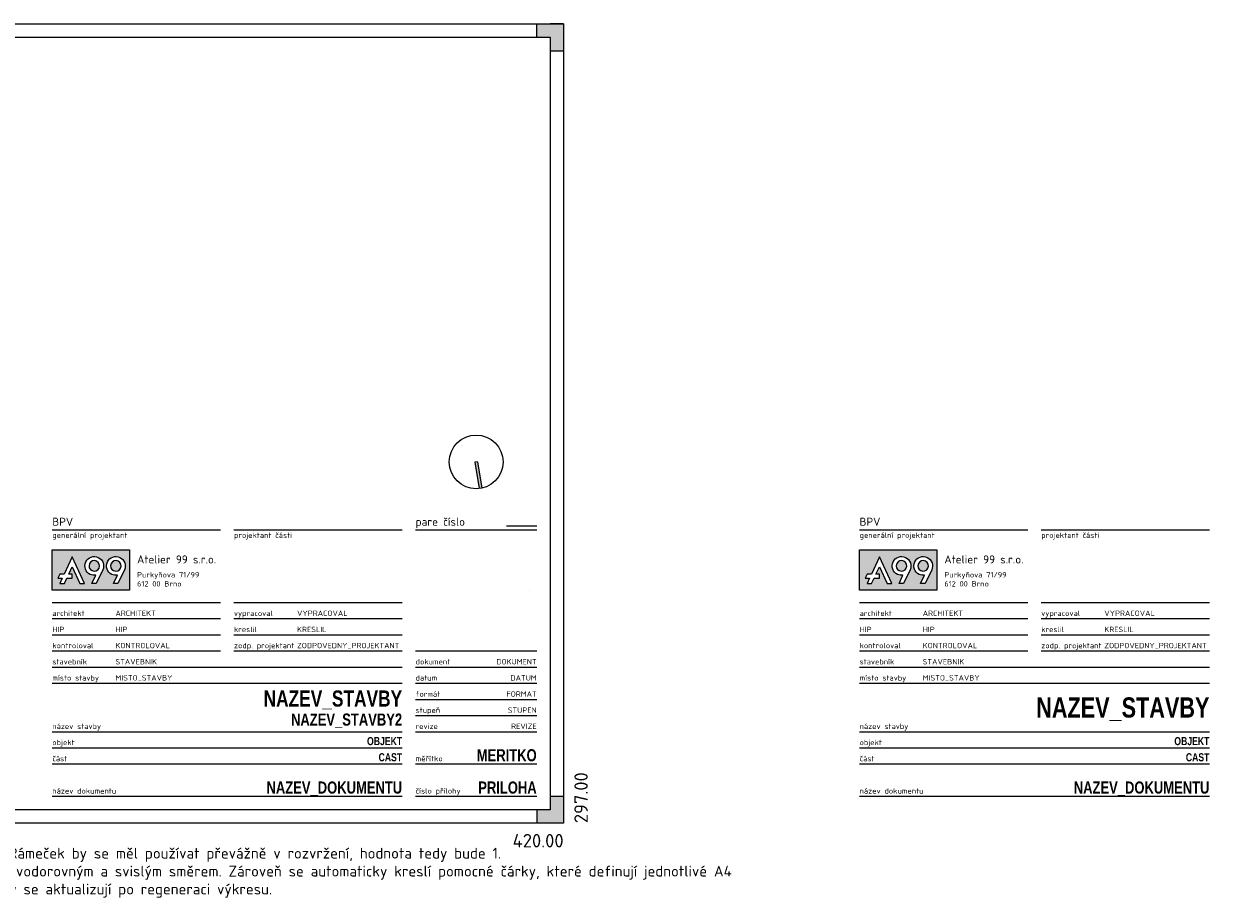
# Model space of a CAD drawing. Header units: millimetres. Extents: x -725694 to 4766210, y -2984614 to 2187451.
# Tile 242 of 256: x -300323 to -278168, y 184652 to 200895. Entities that reach past the tile are written whole.
import ezdxf
from ezdxf import colors
from ezdxf.entities.mleader import LeaderData, LeaderLine
from ezdxf.enums import TextEntityAlignment as Align
from ezdxf.math import Vec2, Vec3

# ---------------------------------------------------------------- set-up
doc = ezdxf.new("R2010")
doc.units = ezdxf.units.MM
doc.linetypes.add('DOT', pattern=[6.35, 0, -6.35])
for name, color, linetype, lineweight in [('A99_N_leg-ram', 7, 'Continuous', 9), ('A99_N_leg-text', 7, 'Continuous', 9), ('A99_N_txt-popis-50', 7, 'Continuous', 9)]:
    doc.layers.add(name, color=color, linetype=linetype, lineweight=lineweight)
doc.styles.add('A99_nadpis', font='impact.ttf')
doc.styles.add('A99_popis', font='isocpeur.ttf')

# ---------------------------------------------------------------- blocks, each defined once
blk = doc.blocks.new('*U62')
h = blk.add_hatch(color=0)
h.dxf.hatch_style = 1
h.paths.add_polyline_path([(-420, 287), (-415, 287), (-415, 292), (-410, 292), (-410, 297), (-420, 297)])
h = blk.add_hatch(color=0)
h.dxf.hatch_style = 1
h.paths.add_polyline_path([(0, 287), (-5, 287), (-5, 292), (-10, 292), (-10, 297), (0, 297)])
h = blk.add_hatch(color=0)
h.dxf.hatch_style = 1
h.paths.add_polyline_path([(-420, 10), (-415, 10), (-415, 5), (-410, 5), (-410, 0), (-420, 0)])
h = blk.add_hatch(color=0)
h.dxf.hatch_style = 1
h.paths.add_polyline_path([(0, 0), (0, 10), (-5, 10), (-5, 5), (-10, 5), (-10, 0)])
at = {"color": 0}
for p, q in [((-415, 297), (-420, 297)), ((-420, 0), (-420, 297)), ((-420, 297), (0, 297)), ((-420, 292), (-420, 297)), ((-410, 292), (-410, 297)), ((-210, 292), (-210, 297)), ((-10, 292), (-10, 297)), ((0, 297), (-5, 297)), ((0, 297), (0, 0)), ((-415, 5), (-415, 292)), ((-415, 292), (-5, 292)), ((-5, 292), (-5, 5)), ((-415, 287), (-420, 287)), ((-5, 287), (0, 287)), ((-415, 10), (-420, 10)), ((-5, 10), (0, 10)), ((-420, 0), (-420, 5)), ((-5, 5), (-415, 5)), ((-410, 5), (-410, 0)), ((-210, 0), (-210, 5)), ((-10, 5), (-10, 0)), ((0, 0), (-420, 0))]:
    blk.add_line(p, q, dxfattribs=at)
at = {"layer": 'Defpoints', "color": 0, "insert": (4, 0), "char_height": 5, "attachment_point": 1, "rotation": 90, "style": 'A99_popis'}
blk.add_mtext('297.00', dxfattribs=at)
at = {"layer": 'Defpoints', "color": 0, "insert": (0, -4), "char_height": 5, "attachment_point": 3, "style": 'A99_popis'}
blk.add_mtext('420.00', dxfattribs=at)
blk = doc.blocks.new('A99_severka')
h = blk.add_hatch(color=0)
h.dxf.hatch_style = 1
h.paths.add_polyline_path([(-0.5, 0), (0.5, 0), (0.5, 9.99, 0.025016), (-0.5, 9.99)])
at = {"color": 0}
for p, q in [((-0.5, 0), (-0.5, 9.99)), ((0.5, 0), (0.5, 9.99)), ((-0.5, 0), (0.5, 0))]:
    blk.add_line(p, q, dxfattribs=at)
blk.add_circle((0, 0), 10, dxfattribs=at)
blk = doc.blocks.new('A99_logo')
at = {"layer": 'A99_N_leg-text'}
h = blk.add_hatch(color=7, dxfattribs=at)
h.dxf.hatch_style = 1
edge = h.paths.add_edge_path(flags=0)
edge.add_spline(control_points=[(26.71, 12.6), (27.42, 14.1), (26.77, 15.89), (25.27, 16.6)], knot_values=[3, 3, 3, 3, 4, 4, 4, 4], degree=3, periodic=0)
edge.add_spline(control_points=[(25.27, 16.6), (23.77, 17.31), (21.98, 16.67), (21.27, 15.16)], knot_values=[2, 2, 2, 2, 3, 3, 3, 3], degree=3, periodic=0)
edge.add_spline(control_points=[(21.27, 15.16), (20.56, 13.66), (21.2, 11.87), (22.71, 11.16)], knot_values=[1, 1, 1, 1, 2, 2, 2, 2], degree=3, periodic=0)
edge.add_spline(control_points=[(22.71, 11.16), (24.21, 10.45), (26, 11.1), (26.71, 12.6)], knot_values=[0, 0, 0, 0, 1, 1, 1, 1], degree=3, periodic=0)
h.paths.add_polyline_path([(0, 23.03), (0, 0), (44.14, 0), (44.14, 23.03)])
edge = h.paths.add_edge_path(flags=16)
edge.add_spline(control_points=[(38.64, 18.73), (35.96, 20), (32.77, 18.85), (31.5, 16.17), (30.24, 13.49), (31.38, 10.29), (34.06, 9.03), (35.07, 8.55), (36.15, 8.42), (37.18, 8.58), (37.18, 8.58), (34.91, 3.78), (34.91, 3.78), (34.91, 3.78), (37.52, 3.78), (37.52, 3.78), (37.52, 3.78), (41.21, 11.59), (41.21, 11.59), (42.47, 14.27), (41.32, 17.47), (38.64, 18.73)], knot_values=[0, 0, 0, 0, 1, 1, 1, 2, 2, 2, 3, 3, 3, 4, 4, 4, 5, 5, 5, 6, 6, 6, 7, 7, 7, 7], degree=3, periodic=0)
edge = h.paths.add_edge_path(flags=16)
edge.add_spline(control_points=[(26.28, 18.73), (23.6, 20), (20.4, 18.85), (19.14, 16.17), (17.87, 13.49), (19.02, 10.29), (21.7, 9.03), (22.71, 8.55), (23.79, 8.42), (24.81, 8.58), (24.81, 8.58), (22.55, 3.78), (22.55, 3.78), (22.55, 3.78), (25.16, 3.78), (25.16, 3.78), (25.16, 3.78), (28.84, 11.59), (28.84, 11.59), (30.11, 14.27), (28.96, 17.47), (26.28, 18.73)], knot_values=[0, 0, 0, 0, 1, 1, 1, 2, 2, 2, 3, 3, 3, 4, 4, 4, 5, 5, 5, 6, 6, 6, 7, 7, 7, 7], degree=3, periodic=0)
h.paths.add_polyline_path([(6.76, 9.18), (4.32, 9.18), (3.21, 6.83), (5.68, 6.83), (4.28, 3.78), (6.88, 3.78), (8.27, 6.83), (11.34, 6.83), (11.34, 9.18), (9.35, 9.18), (11.31, 13.44), (15.74, 3.78), (18.34, 3.78), (11.31, 19.1)], flags=16)
h = blk.add_hatch(color=7, dxfattribs=at)
h.dxf.hatch_style = 1
edge = h.paths.add_edge_path()
edge.add_spline(control_points=[(26.71, 12.6), (27.42, 14.1), (26.77, 15.89), (25.27, 16.6)], knot_values=[3, 3, 3, 3, 4, 4, 4, 4], degree=3, periodic=0)
edge.add_spline(control_points=[(25.27, 16.6), (23.77, 17.31), (21.98, 16.67), (21.27, 15.16)], knot_values=[2, 2, 2, 2, 3, 3, 3, 3], degree=3, periodic=0)
edge.add_spline(control_points=[(21.27, 15.16), (20.56, 13.66), (21.2, 11.87), (22.71, 11.16)], knot_values=[1, 1, 1, 1, 2, 2, 2, 2], degree=3, periodic=0)
edge.add_spline(control_points=[(22.71, 11.16), (24.21, 10.45), (26, 11.1), (26.71, 12.6)], knot_values=[0, 0, 0, 0, 1, 1, 1, 1], degree=3, periodic=0)
edge = h.paths.add_edge_path()
edge.add_spline(control_points=[(39.07, 12.6), (39.78, 14.1), (39.14, 15.89), (37.64, 16.6)], knot_values=[3, 3, 3, 3, 4, 4, 4, 4], degree=3, periodic=0)
edge.add_spline(control_points=[(37.64, 16.6), (36.14, 17.31), (34.34, 16.67), (33.63, 15.16)], knot_values=[2, 2, 2, 2, 3, 3, 3, 3], degree=3, periodic=0)
edge.add_spline(control_points=[(33.63, 15.16), (32.92, 13.66), (33.57, 11.87), (35.07, 11.16)], knot_values=[1, 1, 1, 1, 2, 2, 2, 2], degree=3, periodic=0)
edge.add_spline(control_points=[(35.07, 11.16), (36.57, 10.45), (38.36, 11.1), (39.07, 12.6)], knot_values=[0, 0, 0, 0, 1, 1, 1, 1], degree=3, periodic=0)
at = {"layer": 'A99_N_leg-text', "lineweight": 0}
for points in [[(44.14, 0), (0, 0), (0, 23.03), (44.14, 23.03), (44.14, 0)], [(6.76, 9.18), (4.32, 9.18), (3.21, 6.83), (5.68, 6.83), (4.28, 3.78), (6.88, 3.78), (8.27, 6.83), (11.34, 6.83), (11.34, 9.18), (9.35, 9.18), (11.31, 13.44), (15.74, 3.78), (18.34, 3.78), (11.31, 19.1), (6.76, 9.18)]]:
    blk.add_lwpolyline(points, dxfattribs=at)
for points, knots in [([(26.28, 18.73), (23.6, 20), (20.4, 18.85), (19.14, 16.17), (17.87, 13.49), (19.02, 10.29), (21.7, 9.03), (22.71, 8.55), (23.79, 8.42), (24.81, 8.58), (24.81, 8.58), (22.55, 3.78), (22.55, 3.78), (22.55, 3.78), (25.16, 3.78), (25.16, 3.78), (25.16, 3.78), (28.84, 11.59), (28.84, 11.59), (30.11, 14.27), (28.96, 17.47), (26.28, 18.73)], [0, 0, 0, 0, 1, 1, 1, 2, 2, 2, 3, 3, 3, 4, 4, 4, 5, 5, 5, 6, 6, 6, 7, 7, 7, 7]), ([(26.71, 12.6), (26, 11.1), (24.21, 10.45), (22.71, 11.16), (21.2, 11.87), (20.56, 13.66), (21.27, 15.16), (21.98, 16.67), (23.77, 17.31), (25.27, 16.6), (26.77, 15.89), (27.42, 14.1), (26.71, 12.6)], [0, 0, 0, 0, 1, 1, 1, 2, 2, 2, 3, 3, 3, 4, 4, 4, 4]), ([(38.64, 18.73), (35.96, 20), (32.77, 18.85), (31.5, 16.17), (30.24, 13.49), (31.38, 10.29), (34.06, 9.03), (35.07, 8.55), (36.15, 8.42), (37.18, 8.58), (37.18, 8.58), (34.91, 3.78), (34.91, 3.78), (34.91, 3.78), (37.52, 3.78), (37.52, 3.78), (37.52, 3.78), (41.21, 11.59), (41.21, 11.59), (42.47, 14.27), (41.32, 17.47), (38.64, 18.73)], [0, 0, 0, 0, 1, 1, 1, 2, 2, 2, 3, 3, 3, 4, 4, 4, 5, 5, 5, 6, 6, 6, 7, 7, 7, 7]), ([(39.07, 12.6), (38.36, 11.1), (36.57, 10.45), (35.07, 11.16), (33.57, 11.87), (32.92, 13.66), (33.63, 15.16), (34.34, 16.67), (36.14, 17.31), (37.64, 16.6), (39.14, 15.89), (39.78, 14.1), (39.07, 12.6)], [0, 0, 0, 0, 1, 1, 1, 2, 2, 2, 3, 3, 3, 4, 4, 4, 4])]:
    blk.add_open_spline(points, degree=3, knots=knots, dxfattribs=at)

msp = doc.modelspace()

# ---------------------------------------------------------------- linework, layer by layer
at = {"color": 0}
for p, q in [((-299793.7, 191494.7), (-296668.7, 191494.7)), ((-296418.7, 191494.7), (-293293.7, 191494.7)), ((-293043.7, 191494.7), (-290793.7, 191494.7)), ((-291356.2, 191569.7), (-290793.7, 191569.7)), ((-284793.7, 191494.7), (-281668.7, 191494.7)), ((-281418.7, 191494.7), (-278293.7, 191494.7)), ((-299793.7, 190144.7), (-296668.7, 190144.7)), ((-296418.7, 190144.7), (-293293.7, 190144.7)), ((-284793.7, 190144.7), (-281668.7, 190144.7)), ((-281418.7, 190144.7), (-278293.7, 190144.7)), ((-299793.7, 189844.7), (-296668.7, 189844.7)), ((-296418.7, 189844.7), (-293293.7, 189844.7)), ((-284793.7, 189844.7), (-281668.7, 189844.7)), ((-281418.7, 189844.7), (-278293.7, 189844.7)), ((-299793.7, 189544.7), (-296668.7, 189544.7)), ((-296418.7, 189544.7), (-293293.7, 189544.7)), ((-284793.7, 189544.7), (-281668.7, 189544.7)), ((-281418.7, 189544.7), (-278293.7, 189544.7)), ((-299793.7, 189244.7), (-296668.7, 189244.7)), ((-296418.7, 189244.7), (-293293.7, 189244.7)), ((-293043.7, 189244.7), (-290793.7, 189244.7)), ((-284793.7, 189244.7), (-281668.7, 189244.7)), ((-281418.7, 189244.7), (-278293.7, 189244.7)), ((-299793.7, 188944.7), (-293293.7, 188944.7)), ((-293043.7, 188944.7), (-290793.7, 188944.7)), ((-284793.7, 188944.7), (-278293.7, 188944.7)), ((-299793.7, 188644.7), (-293293.7, 188644.7)), ((-293043.7, 188644.7), (-290793.7, 188644.7)), ((-284793.7, 188644.7), (-278293.7, 188644.7)), ((-293043.7, 188344.7), (-290793.7, 188344.7)), ((-293043.7, 188044.7), (-290793.7, 188044.7)), ((-299793.7, 187744.7), (-293293.7, 187744.7)), ((-293043.7, 187744.7), (-290793.7, 187744.7)), ((-284793.7, 187744.7), (-278293.7, 187744.7)), ((-299793.7, 187444.7), (-293293.7, 187444.7)), ((-284793.7, 187444.7), (-278293.7, 187444.7)), ((-299793.7, 187144.7), (-293293.7, 187144.7)), ((-293043.7, 187144.7), (-290793.7, 187144.7)), ((-284793.7, 187144.7), (-278293.7, 187144.7)), ((-299793.7, 186544.7), (-293293.7, 186544.7)), ((-299793.7, 186544.7), (-293293.7, 186544.7)), ((-293043.7, 186544.7), (-290793.7, 186544.7)), ((-284793.7, 186544.7), (-278293.7, 186544.7)), ((-284793.7, 186544.7), (-278293.7, 186544.7))]:
    msp.add_line(p, q, dxfattribs=at)
at = {"color": 0, "linetype": 'DOT', "ltscale": 1000}
msp.add_circle((-291918.7, 190369.7), 1000, dxfattribs=at)

# ---------------------------------------------------------------- block references
at = {"layer": 'A99_N_leg-ram', "ltscale": 0.1, "xscale": 50, "yscale": 50, "zscale": 50}
msp.add_blockref('*U62', (-290293.7, 186044.7), dxfattribs=at)
at = {"layer": 'A99_N_leg-ram', "xscale": 50, "yscale": 50, "zscale": 50, "rotation": 189.504085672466}
msp.add_blockref('A99_severka', (-291918.7, 192756.3), dxfattribs=at)
at = {"layer": 'A99_N_leg-text', "color": 0, "xscale": 32.5, "yscale": 32.5, "zscale": 32.5}
for p in [(-299793.7, 190373.5), (-284793.7, 190373.5)]:
    msp.add_blockref('A99_logo', p, dxfattribs=at)

# ---------------------------------------------------------------- texts
at = {"color": 0, "style": 'A99_popis'}
for s, height, p in [('pare číslo', 150, (-293043.7, 191569.7)), ('architekt', 100, (-299793.7, 189894.7)), ('vypracoval', 100, (-296418.7, 189894.7)), ('architekt', 100, (-284793.7, 189894.7)), ('vypracoval', 100, (-281418.7, 189894.7)), ('HIP', 100, (-299793.7, 189594.7)), ('kreslil', 100, (-296418.7, 189594.7)), ('HIP', 100, (-284793.7, 189594.7)), ('kreslil', 100, (-281418.7, 189594.7)), ('kontroloval', 100, (-299793.7, 189294.7)), ('zodp. projektant', 100, (-296418.7, 189294.7)), ('kontroloval', 100, (-284793.7, 189294.7)), ('zodp. projektant', 100, (-281418.7, 189294.7)), ('stavebník', 100, (-299793.7, 188994.7)), ('dokument', 100, (-293043.7, 188994.7)), ('stavebník', 100, (-284793.7, 188994.7)), ('místo stavby', 100, (-299793.7, 188694.7)), ('datum', 100, (-293043.7, 188694.7)), ('místo stavby', 100, (-284793.7, 188694.7)), ('formát', 100, (-293043.7, 188394.7)), ('stupeň', 100, (-293043.7, 188094.7)), ('název stavby', 100, (-299793.7, 187794.7)), ('revize', 100, (-293043.7, 187794.7)), ('název stavby', 100, (-284793.7, 187794.7)), ('objekt', 100, (-299793.7, 187494.7)), ('objekt', 100, (-284793.7, 187494.7)), ('část', 100, (-299793.7, 187194.7)), ('měřítko', 100, (-293043.7, 187194.7)), ('část', 100, (-284793.7, 187194.7)), ('název dokumentu', 100, (-299793.7, 186594.7)), ('číslo přílohy', 100, (-293043.7, 186594.7)), ('název dokumentu', 100, (-284793.7, 186594.7))]:
    msp.add_text(s, height=height, dxfattribs=at).set_placement(p)
for s, height, p in [('generální projektant', 100, (-299793.7, 191444.7)), ('projektant části', 100, (-296418.7, 191444.7)), ('generální projektant', 100, (-284793.7, 191444.7)), ('projektant části', 100, (-281418.7, 191444.7)), ('Atelier 99 s.r.o.', 150, (-298218.7, 191020.1)), ('Atelier 99 s.r.o.', 150, (-283218.7, 191020.1))]:
    msp.add_text(s, height=height, dxfattribs=at).set_placement(p, align=Align.TOP_LEFT)
for s, p in [('612 00 Brno', (-298218.7, 190491.9)), ('Purkyňova 71/99', (-298218.7, 190659.7)), ('612 00 Brno', (-283218.7, 190491.9)), ('Purkyňova 71/99', (-283218.7, 190659.7))]:
    msp.add_text(s, height=100, dxfattribs=at).set_placement(p, align=Align.MIDDLE_LEFT)
for tag, p, s, height in [('BPV', (-299793.7, 191569.7), '0,000 = 000,000 m n. m. B.p.v.', 150), ('BPV', (-284793.7, 191569.7), '0,000 = 000,000 m n. m. B.p.v.', 150), ('ARCHITEKT', (-298621.5, 189894.7), 'Ing. arch. Jméno Příjmení', 100), ('VYPRACOVAL', (-295246.5, 189894.7), 'Ing. Jméno Příjmení', 100), ('ARCHITEKT', (-283621.5, 189894.7), 'Ing. arch. Jméno Příjmení', 100), ('VYPRACOVAL', (-280246.5, 189894.7), 'Ing. Jméno Příjmení', 100), ('HIP', (-298621.5, 189594.7), 'Ing. Jméno Příjmení', 100), ('KRESLIL', (-295246.5, 189594.7), 'Ing. Jméno Příjmení', 100), ('HIP', (-283621.5, 189594.7), 'Ing. Jméno Příjmení', 100), ('KRESLIL', (-280246.5, 189594.7), 'Ing. Jméno Příjmení', 100), ('KONTROLOVAL', (-298621.5, 189294.7), 'Ing. Josef Pirochta', 100), ('ZODPOVEDNY_PROJEKTANT', (-295246.5, 189294.7), 'Ing. Josef Pirochta', 100), ('KONTROLOVAL', (-283621.5, 189294.7), 'Ing. Josef Pirochta', 100), ('ZODPOVEDNY_PROJEKTANT', (-280246.5, 189294.7), 'Ing. Josef Pirochta', 100), ('STAVEBNIK', (-298621.5, 188994.7), 'Jméno Příjmení', 100), ('STAVEBNIK', (-283621.5, 188994.7), 'Jméno Příjmení', 100), ('MISTO_STAVBY', (-298621.5, 188694.7), 'Ulice 00, 000 00 Město, p.č. 000/00', 100), ('MISTO_STAVBY', (-283621.5, 188694.7), 'Ulice 00, 000 00 Město, p.č. 000/00', 100)]:
    msp.add_attdef(tag, p, s, height=height, dxfattribs=at)
at = {"color": 0}
for tag, text, height, style, p in [('DOKUMENT', '00-00', 100, 'A99_popis', (-290793.7, 188994.7)), ('DATUM', 'mm/yyyy', 100, 'A99_popis', (-290793.7, 188694.7)), ('FORMAT', '#### ×A4', 100, 'A99_popis', (-290793.7, 188394.7)), ('STUPEN', 'DSP', 100, 'A99_popis', (-290793.7, 188094.7)), ('REVIZE', '00', 100, 'A99_popis', (-290793.7, 187794.7)), ('OBJEKT', 'SO 01 - RODINNÝ DŮM', 150, 'A99_nadpis', (-293293.7, 187494.7)), ('OBJEKT', 'SO 01 - RODINNÝ DŮM', 150, 'A99_nadpis', (-278293.7, 187494.7)), ('CAST', 'D.1.1  ARCHITEKTONICKO-STAVEBNÍ', 150, 'A99_nadpis', (-293293.7, 187194.7)), ('MERITKO', '1:50', 225, 'A99_nadpis', (-290793.7, 187194.7)), ('CAST', 'D.1.1  ARCHITEKTONICKO-STAVEBNÍ', 150, 'A99_nadpis', (-278293.7, 187194.7)), ('NAZEV_DOKUMENTU', 'NÁZEV VÝKRESU', 225, 'A99_nadpis', (-293293.7, 186594.7)), ('PRILOHA', 'PŮDORYS STŘECHY PBŘ', 225, 'A99_nadpis', (-290793.7, 186594.7)), ('NAZEV_DOKUMENTU', 'NÁZEV VÝKRESU', 225, 'A99_nadpis', (-278293.7, 186594.7))]:
    msp.add_attdef(tag, text=text, height=height, dxfattribs=dict(at, style=style)).set_placement(p, align=Align.RIGHT)
at = {"color": 0, "style": 'A99_nadpis'}
for tag, text, height, p in [('NAZEV_STAVBY', 'NÁZEV STAVBY', 300, (-293293.7, 188360.6)), ('NAZEV_STAVBY', 'NÁZEV STAVBY', 375, (-278293.7, 188194.7)), ('NAZEV_STAVBY2', 'NÁZEV STAVBY2', 225, (-293293.7, 187969.7))]:
    msp.add_attdef(tag, text=text, height=height, dxfattribs=at).set_placement(p, align=Align.MIDDLE_RIGHT)
at = {"layer": 'A99_N_leg-text', "insert": (-311293.7, 185587.2), "char_height": 200, "attachment_point": 1, "style": 'A99_popis'}
msp.add_mtext_dynamic_manual_height_columns('\\pi-4,l4,t450;{\\fSymbol|b0|i0|c2|p18;·^I}Pro jiné měřítko změníme příslušnou hodnotu ve vlastnostech v kolonce měřítko. Rámeček by se měl používat převážně v rozvržení, hodnota tedy bude 1.\\P{\\fSymbol|b0|i0|c2|p18;·^I}Po kliknutí na rámeček se zobrazí šipky, přes které je možno rámeček natahovat vodorovným a svislým směrem. Zároveň se automaticky kreslí pomocné čárky, které definují jednotlivé A4\\P{\\fSymbol|b0|i0|c2|p18;·^I}V pravém dolním rohu jsou hodnoty, které udávají šířku a výšku výkresu. Hodnoty se aktualizují po regeneraci výkresu.', width=30010.29, gutter_width=1000, heights=[0], dxfattribs=at)

# ---------------------------------------------------------------- leaders
at = {"layer": 'A99_N_txt-popis-50'}
ml = msp.add_multileader_mtext('Standard', dxfattribs=at)
ml.set_content('Toto je místo, které slouží pro vepsání konkrétních poznámek, popisů nebo odkazů.', color=256, style='A99_popis')
ml.set_leader_properties(color=256, linetype='ByLayer', lineweight=-1)
ml.build(insert=Vec2(0, 0))
ml.multileader.update_dxf_attribs({"text_left_attachment_type": 2, "text_right_attachment_type": 2, "dogleg_length": 3, "arrow_head_size": 150, "scale": 50})
ctx = ml.context
ctx.base_point, ctx.scale, ctx.char_height, ctx.arrow_head_size, ctx.landing_gap_size, ctx.plane_origin = Vec3(-352118, 193683.8), 50, 100, 150, 50, Vec3(-350791.7, 193644.3)
ctx.left_attachment, ctx.right_attachment = 2, 2
notes = []
notes.append((ctx, [(1, (1, 1, 0), (-352268, 193683.8), (1, 0), 150, [(0, [(-352584, 193291.4)], 0, [])])]))
ctx.mtext.insert, ctx.mtext.width, ctx.mtext.defined_height, ctx.mtext.flow_direction = Vec3(-352068, 194023.8), 1386.349, 645.7, 5
ml = msp.add_multileader_mtext('Standard', dxfattribs=at)
ml.set_content('Text, text, ...', color=256, style='A99_popis')
ml.set_leader_properties(color=256, linetype='ByLayer', lineweight=-1)
ml.build(insert=Vec2(0, 0))
ml.multileader.update_dxf_attribs({"text_left_attachment_type": 2, "text_right_attachment_type": 2, "dogleg_length": 3, "arrow_head_size": 300, "scale": 100})
ctx = ml.context
ctx.base_point, ctx.scale, ctx.char_height, ctx.arrow_head_size, ctx.landing_gap_size, ctx.plane_origin = Vec3(-349525.6, 193683.8), 100, 200, 300, 100, Vec3(-348349.3, 193644.3)
ctx.left_attachment, ctx.right_attachment = 2, 2
notes.append((ctx, [(1, (1, 1, 0), (-349825.6, 193683.8), (1, 0), 300, [(0, [(-350304, 193128.9)], 0, [])])]))
ctx.mtext.insert, ctx.mtext.width, ctx.mtext.defined_height, ctx.mtext.flow_direction = Vec3(-349425.6, 193950.4), 1451.248, 1291.4, 5
for ctx, leaders in notes:
    for number, flags, end, landing, length, lines in leaders:
        leader = LeaderData()
        leader.index, (leader.has_last_leader_line, leader.has_dogleg_vector, leader.attachment_direction) = number, flags
        leader.last_leader_point, leader.dogleg_vector, leader.dogleg_length = Vec3(end), Vec3(landing), length
        for number, points, colour, breaks in lines:
            line = LeaderLine()
            line.index, line.vertices, line.color, line.breaks = number, Vec3.list(points), colors.encode_raw_color(colour), breaks
            leader.lines.append(line)
        ctx.leaders.append(leader)

doc.saveas('drawing.dxf')
